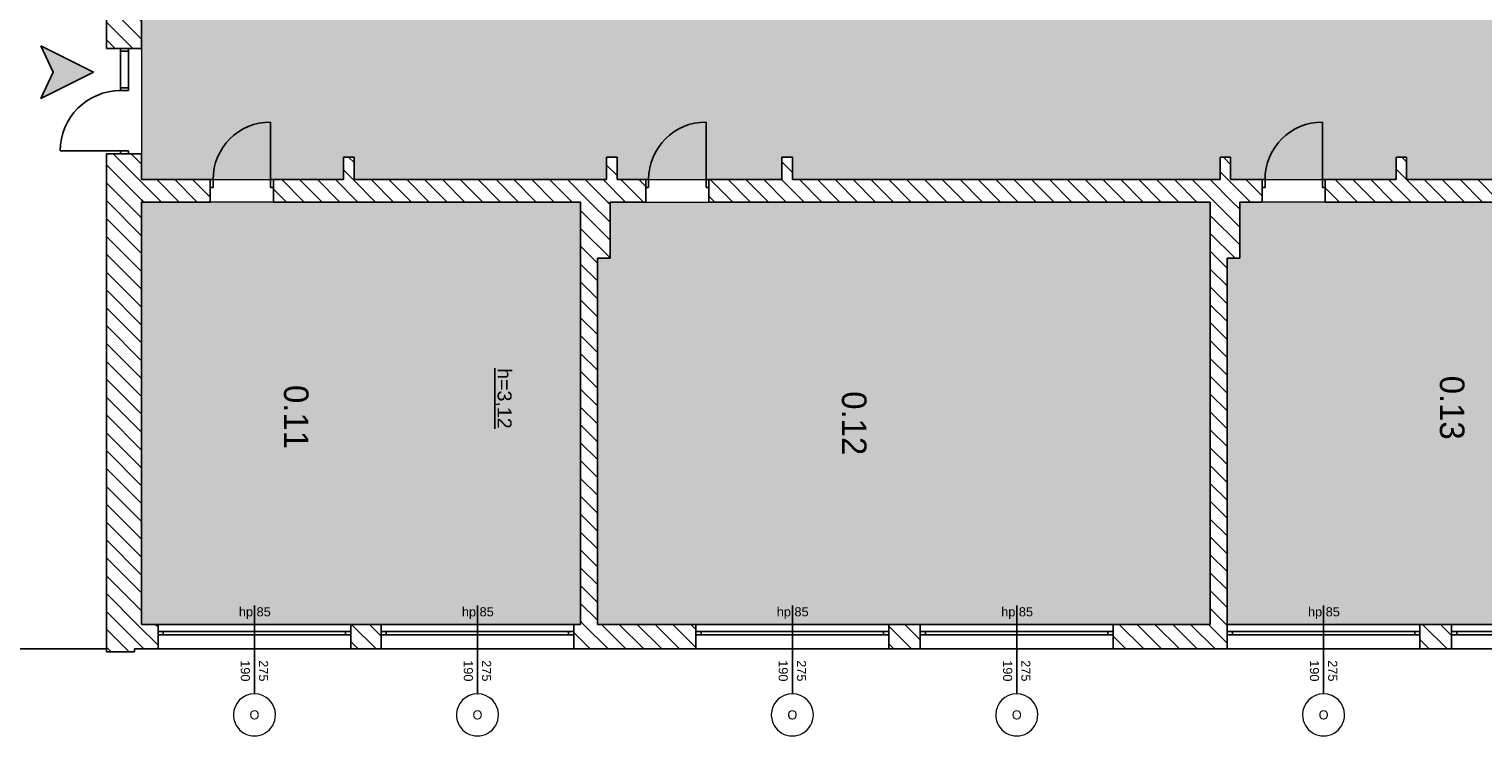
# Model space of a CAD drawing. Header units: millimetres. Extents: x -40063 to 512011, y 350190 to 687060.
# Tile 237 of 256: x 274189 to 294920, y 408227 to 418302. Entities that reach past the tile are written whole.
import ezdxf
from ezdxf.enums import TextEntityAlignment as Align

# ---------------------------------------------------------------- set-up
doc = ezdxf.new("R2010")
doc.units = ezdxf.units.MM
doc.layers.get('0').update_dxf_attribs({"color": 8})
for name, color, linetype in [('2D - Ogólne', 8, 'Continuous'), ('Elementy Modelu - Strefy', 8, 'Continuous'), ('Konstrukcja - Ściany zew', 8, 'Continuous'), ('Opisy - Teksty', 8, 'Continuous')]:
    doc.layers.add(name, color=color, linetype=linetype)
doc.styles.add('GENERATED_STYLE_1', font='arial.ttf')
doc.styles.add('GENERATED_STYLE_2', font='txt')
doc.styles.get("Standard").update_dxf_attribs({"font": 'arial.ttf'})
pattern_1 = [(45, (2007650.3, -1666877.53), (-127.279217, 127.279217), [])]

# ---------------------------------------------------------------- blocks, each defined once
blk = doc.blocks.new('holl_0.10_55', base_point=(4446686, -2054886))
at = {"layer": 'Elementy Modelu - Strefy', "linetype": 'Continuous', "lineweight": 0}
blk.add_hatch(color=255, dxfattribs=at).paths.add_polyline_path([(4437576, -2098842), (4437576, -2102972), (4442046, -2102972), (4442046, -2100532), (4446177, -2100532), (4446177, -2098842), (4441717, -2098842), (4441716, -2098492), (4442016, -2098492), (4442016, -2087072), (4441276, -2087072), (4441276, -2086722), (4446506, -2086722), (4446506, -2083842), (4446186, -2083842), (4446186, -2083692), (4446506, -2083692), (4446506, -2080092), (4446186, -2080092), (4446186, -2079942), (4446506, -2079942), (4446506, -2077592), (4446186, -2077592), (4446186, -2077442), (4446506, -2077442), (4446506, -2071342), (4446186, -2071342), (4446186, -2071192), (4446506, -2071192), (4446506, -2068832), (4446186, -2068832), (4446186, -2068682), (4446506, -2068682), (4446506, -2064772), (4446186, -2064772), (4446186, -2064622), (4446506, -2064622), (4446506, -2062272), (4446186, -2062272), (4446186, -2062122), (4446506, -2062122), (4446506, -2056022), (4446186, -2056022), (4446186, -2055872), (4446506, -2055872), (4446506, -2055732), (4447626, -2055732), (4447626, -2055912), (4452846, -2055912), (4452846, -2053222), (4446826, -2053222), (4446826, -2053522), (4446186, -2053522), (4446186, -2053372), (4446506, -2053372), (4446506, -2049772), (4446186, -2049772), (4445043, -2047922), (4443846, -2047922), (4443846, -2048537), (4443126, -2048537), (4443126, -2047028), (4420939, -2047028), (4420939, -2049937), (4429615, -2049937), (4431115, -2049937), (4443846, -2049937), (4443846, -2081972), (4437576, -2081972), (4437576, -2086722), (4438336, -2086722), (4438336, -2087072), (4437576, -2087072), (4437576, -2097232), (4433656, -2097232), (4433656, -2098492), (4437816, -2098492), (4437816, -2098842)])
at = {"linetype": 'Continuous', "lineweight": 0, "flags": 1}
for tag in ['ROOM_NAME', 'ROOM_NUMBER', 'ROOM_AREA', 'ROOM_PERIM', 'ROOM_WALLS_SURF', 'ROOM_DOORS_SURF', 'ROOM_WINDS_SURF', 'ROOM_BASELEV', 'ROOM_HEIGHT', 'ROOM_NET_AREA', 'ROOM_REDUCED_AREA', 'ROOM_CALC_AREA', 'ROOM_VOLUME']:
    blk.add_attdef(tag, text='', height=200, dxfattribs=at).set_placement((4446686, -2054943), align=Align.BOTTOM_LEFT)
blk = doc.blocks.new('sala 5_0.11_56', base_point=(4449829, -2084517))
at = {"layer": 'Elementy Modelu - Strefy', "linetype": 'Continuous', "lineweight": 0}
blk.add_hatch(color=255, dxfattribs=at).paths.add_polyline_path([(4446826, -2080462), (4446826, -2086722), (4452846, -2086722), (4452846, -2080462)])
at = {"linetype": 'Continuous', "lineweight": 0, "flags": 1}
for tag in ['ROOM_NAME', 'ROOM_NUMBER', 'ROOM_AREA', 'ROOM_PERIM', 'ROOM_WALLS_SURF', 'ROOM_DOORS_SURF', 'ROOM_WINDS_SURF', 'ROOM_BASELEV', 'ROOM_HEIGHT', 'ROOM_NET_AREA', 'ROOM_REDUCED_AREA', 'ROOM_CALC_AREA', 'ROOM_VOLUME']:
    blk.add_attdef(tag, text='', height=200, dxfattribs=at).set_placement((4449829, -2084574), align=Align.BOTTOM_LEFT)
at = {"layer": 'Elementy Modelu - Strefy', "color": 5, "lineweight": 13, "insert": (4449435, -2084342), "char_height": 350, "attachment_point": 1, "style": 'GENERATED_STYLE_2'}
blk.add_mtext('{0.11}', dxfattribs=at)
blk = doc.blocks.new('sala 6_0.12_57', base_point=(4449969, -2076560))
at = {"layer": 'Elementy Modelu - Strefy', "linetype": 'Continuous', "lineweight": 0}
blk.add_hatch(color=255, dxfattribs=at).paths.add_polyline_path([(4452846, -2080222), (4452846, -2071482), (4446826, -2071482), (4446826, -2080042), (4447626, -2080042), (4447626, -2080222)])
at = {"linetype": 'Continuous', "lineweight": 0, "flags": 1}
for tag in ['ROOM_NAME', 'ROOM_NUMBER', 'ROOM_AREA', 'ROOM_PERIM', 'ROOM_WALLS_SURF', 'ROOM_DOORS_SURF', 'ROOM_WINDS_SURF', 'ROOM_BASELEV', 'ROOM_HEIGHT', 'ROOM_NET_AREA', 'ROOM_REDUCED_AREA', 'ROOM_CALC_AREA', 'ROOM_VOLUME']:
    blk.add_attdef(tag, text='', height=200, dxfattribs=at).set_placement((4449969, -2076617), align=Align.BOTTOM_LEFT)
at = {"layer": 'Elementy Modelu - Strefy', "color": 5, "lineweight": 13, "insert": (4449524, -2076385), "char_height": 350, "attachment_point": 1, "style": 'GENERATED_STYLE_2'}
blk.add_mtext('{0.12}', dxfattribs=at)
blk = doc.blocks.new('sala 7_0.13_58', base_point=(4449746, -2068033))
at = {"layer": 'Elementy Modelu - Strefy', "linetype": 'Continuous', "lineweight": 0}
blk.add_hatch(color=255, dxfattribs=at).paths.add_polyline_path([(4446826, -2064912), (4446826, -2071062), (4447626, -2071062), (4447626, -2071242), (4452846, -2071242), (4452846, -2064912)])
at = {"linetype": 'Continuous', "lineweight": 0, "flags": 1}
for tag in ['ROOM_NAME', 'ROOM_NUMBER', 'ROOM_AREA', 'ROOM_PERIM', 'ROOM_WALLS_SURF', 'ROOM_DOORS_SURF', 'ROOM_WINDS_SURF', 'ROOM_BASELEV', 'ROOM_HEIGHT', 'ROOM_NET_AREA', 'ROOM_REDUCED_AREA', 'ROOM_CALC_AREA', 'ROOM_VOLUME']:
    blk.add_attdef(tag, text='', height=200, dxfattribs=at).set_placement((4449746, -2068091), align=Align.BOTTOM_LEFT)
at = {"layer": 'Elementy Modelu - Strefy', "color": 5, "lineweight": 13, "insert": (4449302, -2067858), "char_height": 350, "attachment_point": 1, "style": 'GENERATED_STYLE_2'}
blk.add_mtext('{0.13}', dxfattribs=at)
blk = doc.blocks.new('Drzwi z panelem bocznym 16')
at = {"layer": 'Konstrukcja - Ściany zew', "linetype": 'Continuous'}
for p, q in [((710, 0), (710, 860)), ((-750, 200), (-787, 200)), ((-750, 200), (-750, 0)), ((-710, 0), (-750, 0)), ((-750, 0), (-750, -115)), ((-750, 0), (-750, -115)), ((-190, 0), (-710, 0)), ((-710, 0), (-710, -115)), ((-710, -115), (-710, 0)), ((-190, -115), (-190, 0)), ((-150, 0), (-190, 0)), ((-190, 0), (-190, -115)), ((-150, -115), (-150, 0)), ((750, 0), (710, 0)), ((710, 0), (710, -115)), ((750, 200), (750, 0)), ((750, 200), (787, 200)), ((750, -115), (750, 0)), ((750, 0), (750, -115)), ((-750, -115), (-710, -115)), ((-750, -115), (-750, -300)), ((-710, -115), (-190, -115)), ((-190, -115), (-150, -115)), ((710, -115), (750, -115)), ((750, -115), (750, -300)), ((-750, -300), (-787, -300)), ((750, -300), (787, -300))]:
    blk.add_line(p, q, dxfattribs=at)
blk.add_arc((710, 0), 860, 90, 180, dxfattribs=at)
blk = doc.blocks.new('Ściana_159', base_point=(4442016, -2086722))
at = {"layer": 'Konstrukcja - Ściany zew', "linetype": 'Continuous'}
h = blk.add_hatch(dxfattribs=at)
h.set_pattern_fill('Bloczki_ceramiczne', color=256, style=0, pattern_type=2)
h.set_pattern_definition(pattern_1)
h.paths.add_polyline_path([(4442016, -2086722), (4442516, -2087222), (4444638, -2087222), (4444638, -2087022), (4444638, -2086907), (4444638, -2086722)])
h = blk.add_hatch(dxfattribs=at)
h.set_pattern_fill('Bloczki_ceramiczne', color=256, style=0, pattern_type=2)
h.set_pattern_definition(pattern_1)
h.paths.add_polyline_path([(4446138, -2086722), (4446138, -2086907), (4446138, -2087022), (4446138, -2087222), (4452846, -2087222), (4452846, -2086722)])
for p, q in [((4444638, -2086722), (4444601, -2086722)), ((4444638, -2086907), (4444638, -2086722)), ((4446138, -2086722), (4446175, -2086722)), ((4446138, -2086907), (4446138, -2086722)), ((4444638, -2087022), (4444638, -2086907)), ((4446138, -2087022), (4446138, -2086907)), ((4444638, -2087222), (4444638, -2087022)), ((4444638, -2087222), (4444638, -2087022)), ((4446138, -2087222), (4446138, -2087022)), ((4446138, -2087222), (4446138, -2087022)), ((4444638, -2087222), (4444601, -2087222)), ((4446138, -2087222), (4446175, -2087222))]:
    blk.add_line(p, q, dxfattribs=at)
at = {"layer": 'Konstrukcja - Ściany zew', "linetype": 'Continuous', "flags": 128}
for points in [[(4444638, -2086722), (4442016, -2086722)], [(4446506, -2086722), (4446138, -2086722)], [(4452846, -2086722), (4446826, -2086722)], [(4442516, -2087222), (4444638, -2087222)], [(4446138, -2087222), (4452846, -2087222)]]:
    blk.add_lwpolyline(points, dxfattribs=at)
at = {"layer": 'Konstrukcja - Ściany zew', "linetype": 'Continuous', "xscale": -1, "zscale": 1000, "rotation": 180}
blk.add_blockref('Drzwi z panelem bocznym 16', (4445388, -2087022), dxfattribs=at)
blk = doc.blocks.new('Drzwi 16_22')
at = {"layer": 'Konstrukcja - Ściany zew', "linetype": 'Continuous'}
for p, q in [((410, 0), (410, 820)), ((-450, 0), (-487, 0)), ((-410, 0), (-450, 0)), ((-450, 0), (-450, -115)), ((-450, 0), (-450, -115)), ((-410, -115), (-410, 0)), ((450, 0), (410, 0)), ((410, 0), (410, -115)), ((450, -115), (450, 0)), ((450, 0), (450, -115)), ((450, 0), (487, 0)), ((-450, -115), (-410, -115)), ((-450, -115), (-450, -320)), ((410, -115), (450, -115)), ((450, -115), (450, -320)), ((-450, -320), (-487, -320)), ((450, -320), (487, -320))]:
    blk.add_line(p, q, dxfattribs=at)
blk.add_arc((410, 0), 820, 90, 180, dxfattribs=at)
blk = doc.blocks.new('Ściana_169', base_point=(4446506, -2049522))
at = {"layer": 'Konstrukcja - Ściany zew', "linetype": 'Continuous'}
h = blk.add_hatch(dxfattribs=at)
h.set_pattern_fill('Bloczki_ceramiczne', color=256, style=0, pattern_type=2)
h.set_pattern_definition(pattern_1)
h.paths.add_polyline_path([(4446506, -2069842), (4446621, -2069842), (4446826, -2069842), (4446826, -2064002), (4446621, -2064002), (4446506, -2064002)])
h = blk.add_hatch(dxfattribs=at)
h.set_pattern_fill('Bloczki_ceramiczne', color=256, style=0, pattern_type=2)
h.set_pattern_definition(pattern_1)
h.paths.add_polyline_path([(4446506, -2078632), (4446621, -2078632), (4446826, -2078632), (4446826, -2070742), (4446621, -2070742), (4446506, -2070742)])
h = blk.add_hatch(dxfattribs=at)
h.set_pattern_fill('Bloczki_ceramiczne', color=256, style=0, pattern_type=2)
h.set_pattern_definition(pattern_1)
h.paths.add_polyline_path([(4446506, -2084842), (4446621, -2084842), (4446826, -2084842), (4446826, -2079532), (4446621, -2079532), (4446506, -2079532)])
h = blk.add_hatch(dxfattribs=at)
h.set_pattern_fill('Bloczki_ceramiczne', color=256, style=0, pattern_type=2)
h.set_pattern_definition(pattern_1)
h.paths.add_polyline_path([(4446506, -2086722), (4446826, -2086722), (4446826, -2085742), (4446621, -2085742), (4446506, -2085742)])
for p, q in [((4446506, -2069842), (4446506, -2069805)), ((4446506, -2069842), (4446621, -2069842)), ((4446621, -2069842), (4446826, -2069842)), ((4446826, -2069842), (4446826, -2069805)), ((4446506, -2070742), (4446506, -2070779)), ((4446506, -2070742), (4446621, -2070742)), ((4446621, -2070742), (4446826, -2070742)), ((4446826, -2070742), (4446826, -2070779)), ((4446506, -2078632), (4446506, -2078595)), ((4446506, -2078632), (4446621, -2078632)), ((4446621, -2078632), (4446826, -2078632)), ((4446826, -2078632), (4446826, -2078595)), ((4446506, -2079532), (4446506, -2079569)), ((4446506, -2079532), (4446621, -2079532)), ((4446621, -2079532), (4446826, -2079532)), ((4446826, -2079532), (4446826, -2079569)), ((4446506, -2084842), (4446506, -2084805)), ((4446506, -2084842), (4446621, -2084842)), ((4446621, -2084842), (4446826, -2084842)), ((4446826, -2084842), (4446826, -2084805)), ((4446506, -2085742), (4446506, -2085779)), ((4446506, -2085742), (4446621, -2085742)), ((4446621, -2085742), (4446826, -2085742)), ((4446826, -2085742), (4446826, -2085779))]:
    blk.add_line(p, q, dxfattribs=at)
at = {"layer": 'Konstrukcja - Ściany zew', "linetype": 'Continuous', "flags": 128}
for points in [[(4446506, -2064772), (4446506, -2068682)], [(4446826, -2069842), (4446826, -2064912)], [(4446506, -2068832), (4446506, -2069842)], [(4446506, -2070742), (4446506, -2071192)], [(4446826, -2071062), (4446826, -2070742)], [(4446506, -2071342), (4446506, -2077442)], [(4446826, -2078632), (4446826, -2071482)], [(4446506, -2077592), (4446506, -2078632)], [(4446506, -2079532), (4446506, -2079942)], [(4446826, -2080042), (4446826, -2079532)], [(4446506, -2080092), (4446506, -2083692)], [(4446826, -2084842), (4446826, -2080462)], [(4446506, -2083842), (4446506, -2084842)], [(4446506, -2085742), (4446506, -2086722)], [(4446826, -2086722), (4446826, -2085742)]]:
    blk.add_lwpolyline(points, dxfattribs=at)
at = {"layer": 'Konstrukcja - Ściany zew', "linetype": 'Continuous', "zscale": 1000, "rotation": 90}
for p in [(4446506, -2070292), (4446506, -2079082), (4446506, -2085292)]:
    blk.add_blockref('Drzwi 16_22', p, dxfattribs=at)
blk = doc.blocks.new('Okno 16_17')
at = {"layer": 'Konstrukcja - Ściany zew', "linetype": 'Continuous'}
for p, q in [((-1375, 200), (1375, 200)), ((-1300, 0), (-1375, 0)), ((-1375, 0), (-1375, -50)), ((-1300, -50), (-1300, 0)), ((1300, 0), (-1300, 0)), ((1375, 0), (1300, 0)), ((1300, 0), (1300, -50)), ((1375, 0), (1375, -50)), ((-1375, -50), (-1300, -50)), ((-1375, -150), (1375, -150)), ((-1300, -50), (1300, -50)), ((1300, -50), (1375, -50))]:
    blk.add_line(p, q, dxfattribs=at)
blk = doc.blocks.new('Znacznik O 16_48')
at = {"layer": 'Konstrukcja - Ściany zew', "linetype": 'Continuous'}
blk.add_line((0, -990), (0, 268), dxfattribs=at)
at = {"layer": 'Konstrukcja - Ściany zew', "color": 251, "linetype": 'Continuous', "lineweight": 13}
for start, end in [(0, 180), (180, 0)]:
    blk.add_arc((0, -1290), 300, start, end, dxfattribs=at)
at = {"layer": 'Konstrukcja - Ściany zew', "char_height": 130, "attachment_point": 7, "style": 'GENERATED_STYLE_1'}
for s, insert in [('{hp 85}', (-222, 75)), ('{O}', (-70, -1357))]:
    blk.add_mtext(s, dxfattribs=dict(at, insert=insert))
at = {"layer": 'Konstrukcja - Ściany zew', "char_height": 130, "attachment_point": 7, "rotation": 270, "style": 'GENERATED_STYLE_1'}
for s, insert in [('{190}', (-197, -511)), ('{275}', (63, -511))]:
    blk.add_mtext(s, dxfattribs=dict(at, insert=insert))
blk = doc.blocks.new('Okno 16_18')
at = {"layer": 'Konstrukcja - Ściany zew', "color": 7, "linetype": 'Continuous'}
for p, q in [((-1375, 200), (1375, 200)), ((-1300, 0), (-1375, 0)), ((-1375, 0), (-1375, -50)), ((-1300, -50), (-1300, 0)), ((1300, 0), (-1300, 0)), ((1375, 0), (1300, 0)), ((1300, 0), (1300, -50)), ((1375, 0), (1375, -50)), ((-1375, -50), (-1300, -50)), ((-1375, -150), (1375, -150)), ((-1300, -50), (1300, -50)), ((1300, -50), (1375, -50))]:
    blk.add_line(p, q, dxfattribs=at)
blk = doc.blocks.new('Znacznik O 16_49')
at = {"layer": 'Konstrukcja - Ściany zew', "linetype": 'Continuous'}
blk.add_line((0, -990), (0, 268), dxfattribs=at)
at = {"layer": 'Konstrukcja - Ściany zew', "color": 251, "linetype": 'Continuous', "lineweight": 13}
for start, end in [(0, 180), (180, 0)]:
    blk.add_arc((0, -1290), 300, start, end, dxfattribs=at)
at = {"layer": 'Konstrukcja - Ściany zew', "char_height": 130, "attachment_point": 7, "style": 'GENERATED_STYLE_1'}
for s, insert in [('{hp 85}', (-222, 75)), ('{O}', (-70, -1357))]:
    blk.add_mtext(s, dxfattribs=dict(at, insert=insert))
at = {"layer": 'Konstrukcja - Ściany zew', "char_height": 130, "attachment_point": 7, "rotation": 270, "style": 'GENERATED_STYLE_1'}
for s, insert in [('{190}', (-197, -511)), ('{275}', (63, -511))]:
    blk.add_mtext(s, dxfattribs=dict(at, insert=insert))
blk = doc.blocks.new('Znacznik O 16_50')
at = {"layer": 'Konstrukcja - Ściany zew', "linetype": 'Continuous'}
blk.add_line((0, -990), (0, 268), dxfattribs=at)
at = {"layer": 'Konstrukcja - Ściany zew', "color": 251, "linetype": 'Continuous', "lineweight": 13}
for start, end in [(0, 180), (180, 0)]:
    blk.add_arc((0, -1290), 300, start, end, dxfattribs=at)
at = {"layer": 'Konstrukcja - Ściany zew', "char_height": 130, "attachment_point": 7, "style": 'GENERATED_STYLE_1'}
for s, insert in [('{hp 85}', (-222, 75)), ('{O}', (-70, -1357))]:
    blk.add_mtext(s, dxfattribs=dict(at, insert=insert))
at = {"layer": 'Konstrukcja - Ściany zew', "char_height": 130, "attachment_point": 7, "rotation": 270, "style": 'GENERATED_STYLE_1'}
for s, insert in [('{190}', (-197, -511)), ('{275}', (63, -511))]:
    blk.add_mtext(s, dxfattribs=dict(at, insert=insert))
blk = doc.blocks.new('Znacznik O 16_51')
at = {"layer": 'Konstrukcja - Ściany zew', "linetype": 'Continuous'}
blk.add_line((0, -990), (0, 268), dxfattribs=at)
at = {"layer": 'Konstrukcja - Ściany zew', "color": 251, "linetype": 'Continuous', "lineweight": 13}
for start, end in [(0, 180), (180, 0)]:
    blk.add_arc((0, -1290), 300, start, end, dxfattribs=at)
at = {"layer": 'Konstrukcja - Ściany zew', "char_height": 130, "attachment_point": 7, "style": 'GENERATED_STYLE_1'}
for s, insert in [('{hp 85}', (-222, 75)), ('{O}', (-70, -1357))]:
    blk.add_mtext(s, dxfattribs=dict(at, insert=insert))
at = {"layer": 'Konstrukcja - Ściany zew', "char_height": 130, "attachment_point": 7, "rotation": 270, "style": 'GENERATED_STYLE_1'}
for s, insert in [('{190}', (-197, -511)), ('{275}', (63, -511))]:
    blk.add_mtext(s, dxfattribs=dict(at, insert=insert))
blk = doc.blocks.new('Znacznik O 16_52')
at = {"layer": 'Konstrukcja - Ściany zew', "linetype": 'Continuous'}
blk.add_line((0, -990), (0, 268), dxfattribs=at)
at = {"layer": 'Konstrukcja - Ściany zew', "color": 251, "linetype": 'Continuous', "lineweight": 13}
for start, end in [(0, 180), (180, 0)]:
    blk.add_arc((0, -1290), 300, start, end, dxfattribs=at)
at = {"layer": 'Konstrukcja - Ściany zew', "char_height": 130, "attachment_point": 7, "style": 'GENERATED_STYLE_1'}
for s, insert in [('{hp 85}', (-222, 75)), ('{O}', (-70, -1357))]:
    blk.add_mtext(s, dxfattribs=dict(at, insert=insert))
at = {"layer": 'Konstrukcja - Ściany zew', "char_height": 130, "attachment_point": 7, "rotation": 270, "style": 'GENERATED_STYLE_1'}
for s, insert in [('{190}', (-197, -511)), ('{275}', (63, -511))]:
    blk.add_mtext(s, dxfattribs=dict(at, insert=insert))
blk = doc.blocks.new('Ściana_185', base_point=(4452846, -2087222))
at = {"layer": 'Konstrukcja - Ściany zew', "linetype": 'Continuous'}
h = blk.add_hatch(dxfattribs=at)
h.set_pattern_fill('Bloczki_ceramiczne', color=256, style=0, pattern_type=2)
h.set_pattern_definition(pattern_1)
h.paths.add_polyline_path([(4452846, -2068492), (4452946, -2068492), (4452996, -2068492), (4453196, -2068492), (4453196, -2068042), (4452996, -2068042), (4452946, -2068042), (4452846, -2068042)])
h = blk.add_hatch(dxfattribs=at)
h.set_pattern_fill('Bloczki_ceramiczne', color=256, style=0, pattern_type=2)
h.set_pattern_definition(pattern_1)
h.paths.add_polyline_path([(4452846, -2072867), (4452946, -2072867), (4452996, -2072867), (4453196, -2072867), (4453196, -2071242), (4452996, -2071242), (4452946, -2071242), (4452846, -2071242)])
h = blk.add_hatch(dxfattribs=at)
h.set_pattern_fill('Bloczki_ceramiczne', color=256, style=0, pattern_type=2)
h.set_pattern_definition(pattern_1)
h.paths.add_polyline_path([(4452846, -2076067), (4452946, -2076067), (4452996, -2076067), (4453196, -2076067), (4453196, -2075617), (4452996, -2075617), (4452946, -2075617), (4452846, -2075617)])
h = blk.add_hatch(dxfattribs=at)
h.set_pattern_fill('Bloczki_ceramiczne', color=256, style=0, pattern_type=2)
h.set_pattern_definition(pattern_1)
h.paths.add_polyline_path([(4452846, -2080557), (4452946, -2080557), (4452996, -2080557), (4453196, -2080557), (4453196, -2078817), (4452996, -2078817), (4452946, -2078817), (4452846, -2078817)])
h = blk.add_hatch(dxfattribs=at)
h.set_pattern_fill('Bloczki_ceramiczne', color=256, style=0, pattern_type=2)
h.set_pattern_definition(pattern_1)
h.paths.add_polyline_path([(4452846, -2083737), (4452946, -2083737), (4452996, -2083737), (4453196, -2083737), (4453196, -2083307), (4452996, -2083307), (4452946, -2083307), (4452846, -2083307)])
h = blk.add_hatch(dxfattribs=at)
h.set_pattern_fill('Bloczki_ceramiczne', color=256, style=0, pattern_type=2)
h.set_pattern_definition(pattern_1)
h.paths.add_polyline_path([(4452846, -2087222), (4453196, -2086822), (4453196, -2086487), (4452996, -2086487), (4452946, -2086487), (4452846, -2086487)])
for p, q in [((4452946, -2068042), (4452846, -2068042)), ((4452996, -2068042), (4452946, -2068042)), ((4453196, -2068042), (4452996, -2068042)), ((4452946, -2068492), (4452846, -2068492)), ((4452996, -2068492), (4452946, -2068492)), ((4453196, -2068492), (4452996, -2068492)), ((4452946, -2071242), (4452846, -2071242)), ((4452996, -2071242), (4452946, -2071242)), ((4453196, -2071242), (4452996, -2071242)), ((4452946, -2072867), (4452846, -2072867)), ((4452996, -2072867), (4452946, -2072867)), ((4453196, -2072867), (4452996, -2072867)), ((4452946, -2075617), (4452846, -2075617)), ((4452996, -2075617), (4452946, -2075617)), ((4453196, -2075617), (4452996, -2075617)), ((4452946, -2076067), (4452846, -2076067)), ((4452996, -2076067), (4452946, -2076067)), ((4453196, -2076067), (4452996, -2076067)), ((4452946, -2078817), (4452846, -2078817)), ((4452996, -2078817), (4452946, -2078817)), ((4453196, -2078817), (4452996, -2078817)), ((4452946, -2080557), (4452846, -2080557)), ((4452996, -2080557), (4452946, -2080557)), ((4453196, -2080557), (4452996, -2080557)), ((4452946, -2083307), (4452846, -2083307)), ((4452996, -2083307), (4452946, -2083307)), ((4453196, -2083307), (4452996, -2083307)), ((4452946, -2083737), (4452846, -2083737)), ((4452996, -2083737), (4452946, -2083737)), ((4453196, -2083737), (4452996, -2083737)), ((4452946, -2086487), (4452846, -2086487)), ((4452996, -2086487), (4452946, -2086487)), ((4453196, -2086487), (4452996, -2086487))]:
    blk.add_line(p, q, dxfattribs=at)
at = {"layer": 'Konstrukcja - Ściany zew', "linetype": 'Continuous', "flags": 128}
for points in [[(4452846, -2068042), (4452846, -2068492)], [(4453196, -2068492), (4453196, -2068042)], [(4453196, -2072867), (4453196, -2071242)], [(4452846, -2071482), (4452846, -2072867)], [(4452846, -2075617), (4452846, -2076067)], [(4453196, -2076067), (4453196, -2075617)], [(4452846, -2078817), (4452846, -2080222)], [(4453196, -2080557), (4453196, -2078817)], [(4452846, -2080462), (4452846, -2080557)], [(4452846, -2083307), (4452846, -2083737)], [(4453196, -2083737), (4453196, -2083307)], [(4452846, -2086487), (4452846, -2086722)], [(4453196, -2086822), (4453196, -2086487)]]:
    blk.add_lwpolyline(points, dxfattribs=at)
at = {"layer": 'Konstrukcja - Ściany zew', "color": 7, "linetype": 'Continuous', "xscale": -1, "zscale": 1000, "rotation": 270}
for p in [(4452996, -2066667), (4452996, -2069867), (4452996, -2074242), (4452996, -2077442), (4452996, -2081932)]:
    blk.add_blockref('Okno 16_18', p, dxfattribs=at)
at = {"layer": 'Konstrukcja - Ściany zew', "rotation": 90}
for name, p in [('Znacznik O 16_52', (4452846, -2069867)), ('Znacznik O 16_51', (4452846, -2074242)), ('Znacznik O 16_50', (4452846, -2077442)), ('Znacznik O 16_49', (4452846, -2081932)), ('Znacznik O 16_48', (4452846, -2085112))]:
    blk.add_blockref(name, p, dxfattribs=at)
at = {"layer": 'Konstrukcja - Ściany zew', "linetype": 'Continuous', "zscale": 1000, "rotation": 270}
blk.add_blockref('Okno 16_17', (4452996, -2085112), dxfattribs=at)
blk = doc.blocks.new('Ściana_186', base_point=(4447626, -2080462))
at = {"layer": 'Konstrukcja - Ściany zew', "linetype": 'Continuous'}
h = blk.add_hatch(dxfattribs=at)
h.set_pattern_fill('Bloczki_ceramiczne', color=256, style=0, pattern_type=2)
h.set_pattern_definition(pattern_1)
h.paths.add_polyline_path([(4447626, -2080462), (4452846, -2080462), (4452846, -2080222), (4447626, -2080222)])
at = {"layer": 'Konstrukcja - Ściany zew', "linetype": 'Continuous', "flags": 128}
for points in [[(4452846, -2080222), (4447626, -2080222)], [(4447626, -2080462), (4452846, -2080462)]]:
    blk.add_lwpolyline(points, dxfattribs=at)
blk = doc.blocks.new('Ściana_187', base_point=(4446506, -2080462))
at = {"layer": 'Konstrukcja - Ściany zew', "linetype": 'Continuous'}
h = blk.add_hatch(dxfattribs=at)
h.set_pattern_fill('Bloczki_ceramiczne', color=256, style=0, pattern_type=2)
h.set_pattern_definition(pattern_1)
h.paths.add_polyline_path([(4446826, -2080462), (4447626, -2080462), (4447626, -2080042), (4446826, -2080042)])
at = {"layer": 'Konstrukcja - Ściany zew', "linetype": 'Continuous', "flags": 128}
for points in [[(4447626, -2080042), (4446826, -2080042)], [(4447626, -2080222), (4447626, -2080042)], [(4446826, -2080462), (4447626, -2080462)]]:
    blk.add_lwpolyline(points, dxfattribs=at)
blk = doc.blocks.new('Ściana_188', base_point=(4452846, -2087222))
at = {"layer": 'Konstrukcja - Ściany zew', "linetype": 'Continuous'}
h = blk.add_hatch(dxfattribs=at)
h.set_pattern_fill('Bloczki_ceramiczne', color=256, style=0, pattern_type=2)
h.set_pattern_definition(pattern_1)
h.paths.add_polyline_path([(4452846, -2087222), (4453237, -2087222), (4453237, -2086822), (4453196, -2086822)])
at = {"layer": 'Konstrukcja - Ściany zew', "linetype": 'Continuous', "flags": 128}
for points in [[(4453237, -2086822), (4453196, -2086822)], [(4453237, -2087222), (4453237, -2086822)], [(4452846, -2087222), (4453237, -2087222)]]:
    blk.add_lwpolyline(points, dxfattribs=at)
blk = doc.blocks.new('Ściana_189', base_point=(4447626, -2071482))
at = {"layer": 'Konstrukcja - Ściany zew', "linetype": 'Continuous'}
h = blk.add_hatch(dxfattribs=at)
h.set_pattern_fill('Bloczki_ceramiczne', color=256, style=0, pattern_type=2)
h.set_pattern_definition(pattern_1)
h.paths.add_polyline_path([(4447626, -2071482), (4452846, -2071482), (4452846, -2071242), (4447626, -2071242)])
at = {"layer": 'Konstrukcja - Ściany zew', "linetype": 'Continuous', "flags": 128}
for points in [[(4452846, -2071242), (4447626, -2071242)], [(4447626, -2071482), (4452846, -2071482)]]:
    blk.add_lwpolyline(points, dxfattribs=at)
blk = doc.blocks.new('Ściana_190', base_point=(4446506, -2071482))
at = {"layer": 'Konstrukcja - Ściany zew', "linetype": 'Continuous'}
h = blk.add_hatch(dxfattribs=at)
h.set_pattern_fill('Bloczki_ceramiczne', color=256, style=0, pattern_type=2)
h.set_pattern_definition(pattern_1)
h.paths.add_polyline_path([(4446826, -2071482), (4447626, -2071482), (4447626, -2071062), (4446826, -2071062)])
at = {"layer": 'Konstrukcja - Ściany zew', "linetype": 'Continuous', "flags": 128}
for points in [[(4447626, -2071062), (4446826, -2071062)], [(4447626, -2071242), (4447626, -2071062)], [(4446826, -2071482), (4447626, -2071482)]]:
    blk.add_lwpolyline(points, dxfattribs=at)
blk = doc.blocks.new('Ściana_191', base_point=(4446506, -2083842))
at = {"layer": 'Konstrukcja - Ściany zew', "linetype": 'Continuous'}
h = blk.add_hatch(dxfattribs=at)
h.set_pattern_fill('Bloczki_ceramiczne', color=256, style=0, pattern_type=2)
h.set_pattern_definition(pattern_1)
h.paths.add_polyline_path([(4446506, -2083692), (4446186, -2083692), (4446186, -2083842), (4446506, -2083842)])
at = {"layer": 'Konstrukcja - Ściany zew', "linetype": 'Continuous', "flags": 128}
for points in [[(4446506, -2083692), (4446186, -2083692)], [(4446186, -2083692), (4446186, -2083842)], [(4446186, -2083842), (4446506, -2083842)]]:
    blk.add_lwpolyline(points, dxfattribs=at)
blk = doc.blocks.new('Ściana_192', base_point=(4446506, -2080092))
at = {"layer": 'Konstrukcja - Ściany zew', "linetype": 'Continuous'}
h = blk.add_hatch(dxfattribs=at)
h.set_pattern_fill('Bloczki_ceramiczne', color=256, style=0, pattern_type=2)
h.set_pattern_definition(pattern_1)
h.paths.add_polyline_path([(4446506, -2079942), (4446186, -2079942), (4446186, -2080092), (4446506, -2080092)])
at = {"layer": 'Konstrukcja - Ściany zew', "linetype": 'Continuous', "flags": 128}
for points in [[(4446506, -2079942), (4446186, -2079942)], [(4446186, -2079942), (4446186, -2080092)], [(4446186, -2080092), (4446506, -2080092)]]:
    blk.add_lwpolyline(points, dxfattribs=at)
blk = doc.blocks.new('Ściana_193', base_point=(4446506, -2077592))
at = {"layer": 'Konstrukcja - Ściany zew', "linetype": 'Continuous'}
h = blk.add_hatch(dxfattribs=at)
h.set_pattern_fill('Bloczki_ceramiczne', color=256, style=0, pattern_type=2)
h.set_pattern_definition(pattern_1)
h.paths.add_polyline_path([(4446506, -2077442), (4446186, -2077442), (4446186, -2077592), (4446506, -2077592)])
at = {"layer": 'Konstrukcja - Ściany zew', "linetype": 'Continuous', "flags": 128}
for points in [[(4446506, -2077442), (4446186, -2077442)], [(4446186, -2077442), (4446186, -2077592)], [(4446186, -2077592), (4446506, -2077592)]]:
    blk.add_lwpolyline(points, dxfattribs=at)
blk = doc.blocks.new('Ściana_194', base_point=(4446506, -2071342))
at = {"layer": 'Konstrukcja - Ściany zew', "linetype": 'Continuous'}
h = blk.add_hatch(dxfattribs=at)
h.set_pattern_fill('Bloczki_ceramiczne', color=256, style=0, pattern_type=2)
h.set_pattern_definition(pattern_1)
h.paths.add_polyline_path([(4446506, -2071192), (4446186, -2071192), (4446186, -2071342), (4446506, -2071342)])
at = {"layer": 'Konstrukcja - Ściany zew', "linetype": 'Continuous', "flags": 128}
for points in [[(4446506, -2071192), (4446186, -2071192)], [(4446186, -2071192), (4446186, -2071342)], [(4446186, -2071342), (4446506, -2071342)]]:
    blk.add_lwpolyline(points, dxfattribs=at)
blk = doc.blocks.new('Ściana_195', base_point=(4446506, -2068832))
at = {"layer": 'Konstrukcja - Ściany zew', "linetype": 'Continuous'}
h = blk.add_hatch(dxfattribs=at)
h.set_pattern_fill('Bloczki_ceramiczne', color=256, style=0, pattern_type=2)
h.set_pattern_definition(pattern_1)
h.paths.add_polyline_path([(4446506, -2068682), (4446186, -2068682), (4446186, -2068832), (4446506, -2068832)])
at = {"layer": 'Konstrukcja - Ściany zew', "linetype": 'Continuous', "flags": 128}
for points in [[(4446506, -2068682), (4446186, -2068682)], [(4446186, -2068682), (4446186, -2068832)], [(4446186, -2068832), (4446506, -2068832)]]:
    blk.add_lwpolyline(points, dxfattribs=at)

msp = doc.modelspace()

# ---------------------------------------------------------------- hatches: boundary and pattern name
at = {"layer": 'Konstrukcja - Ściany zew', "linetype": 'Continuous', "lineweight": 13}
msp.add_hatch(color=251, dxfattribs=at).paths.add_polyline_path([(274358.16922, 418062.82076), (275107.37701, 417688.21687), (274358.16922, 417313.61297), (274534.0396, 417688.21687)])

# ---------------------------------------------------------------- linework, layer by layer
at = {"layer": '2D - Ogólne', "linetype": 'Continuous'}
msp.add_line((264022.66241, 409467.06431), (275284.17813, 409467.06431), dxfattribs=at)
at = {"layer": 'Elementy Modelu - Strefy', "color": 255, "linetype": 'Continuous', "lineweight": 0, "flags": 128}
msp.add_lwpolyline([(275792.66241, 421387.06431), (275792.66241, 416157.06431), (278672.66241, 416157.06431), (278672.66241, 416477.06431), (278822.66241, 416477.06431), (278822.66241, 416157.06431), (282422.66241, 416157.06431), (282422.66241, 416477.06431), (282572.66241, 416477.06431), (282572.66241, 416157.06431), (284922.66241, 416157.06431), (284922.66241, 416477.06431), (285072.66241, 416477.06431), (285072.66241, 416157.06431), (291172.66241, 416157.06431), (291172.66241, 416477.06431), (291322.66241, 416477.06431), (291322.66241, 416157.06431), (293682.66241, 416157.06431), (293682.66241, 416477.06431), (293832.66241, 416477.06431), (293832.66241, 416157.06431), (297742.66241, 416157.06431)], dxfattribs=at)
for points in [[(282052.66241, 415837.06431), (275792.66241, 415837.06431), (275792.66241, 409817.06484), (282052.66241, 409817.06484)], [(282292.66241, 409817.06484), (282292.66241, 415037.06431), (282472.66241, 415037.06431), (282472.66241, 415837.06431), (291032.66241, 415837.06431), (291032.66241, 409817.06484)], [(297602.66241, 415837.06431), (291452.66241, 415837.06431), (291452.66241, 415037.06431), (291272.66241, 415037.06431), (291272.66241, 409817.06484), (297602.66241, 409817.06484)]]:
    msp.add_lwpolyline(points, close=True, dxfattribs=at)
at = {"layer": 'Konstrukcja - Ściany zew', "linetype": 'Continuous', "flags": 128}
msp.add_lwpolyline([(274358.16922, 418062.82076), (275107.37701, 417688.21687), (274358.16922, 417313.61297), (274534.0396, 417688.21687)], close=True, dxfattribs=at)

# ---------------------------------------------------------------- block references
at = {"layer": 'Elementy Modelu - Strefy', "color": 12, "linetype": 'Continuous', "lineweight": 13, "rotation": 270}
msp.add_blockref('holl_0.10_55', (307628.86272, 415977.50862), dxfattribs=at)
at = {"layer": 'Elementy Modelu - Strefy', "color": 5, "linetype": 'Continuous', "lineweight": 13, "rotation": 270}
for name, p in [('sala 5_0.11_56', (277998.36786, 412834.52718)), ('sala 6_0.12_57', (285954.89844, 412694.51537)), ('sala 7_0.13_58', (294481.70038, 412916.8146))]:
    msp.add_blockref(name, p, dxfattribs=at)
at = {"layer": 'Konstrukcja - Ściany zew', "rotation": 270}
for name, p in [('Ściana_159', (275792.66241, 420647.06431)), ('Ściana_191', (278672.66241, 416157.06431)), ('Ściana_192', (282422.66241, 416157.06431)), ('Ściana_193', (284922.66241, 416157.06431)), ('Ściana_194', (291172.66241, 416157.06431)), ('Ściana_195', (293682.66241, 416157.06431)), ('Ściana_187', (282052.66241, 416157.06431)), ('Ściana_190', (291032.66241, 416157.06431)), ('Ściana_186', (282052.66241, 415037.06431)), ('Ściana_189', (291032.66241, 415037.06431)), ('Ściana_188', (275292.66241, 409817.06484))]:
    msp.add_blockref(name, p, dxfattribs=at)
at = {"layer": 'Konstrukcja - Ściany zew', "color": 7, "rotation": 270}
for name, p in [('Ściana_169', (312992.66241, 416157.06431)), ('Ściana_185', (275292.66241, 409817.06484))]:
    msp.add_blockref(name, p, dxfattribs=at)

# ---------------------------------------------------------------- texts
at = {"layer": 'Opisy - Teksty', "linetype": 'Continuous', "insert": (281069.36398, 413468.37377), "char_height": 200, "attachment_point": 1, "rotation": 270, "style": 'GENERATED_STYLE_1'}
msp.add_mtext('{\\Lh=3,12}', dxfattribs=at)

doc.saveas('drawing.dxf')
